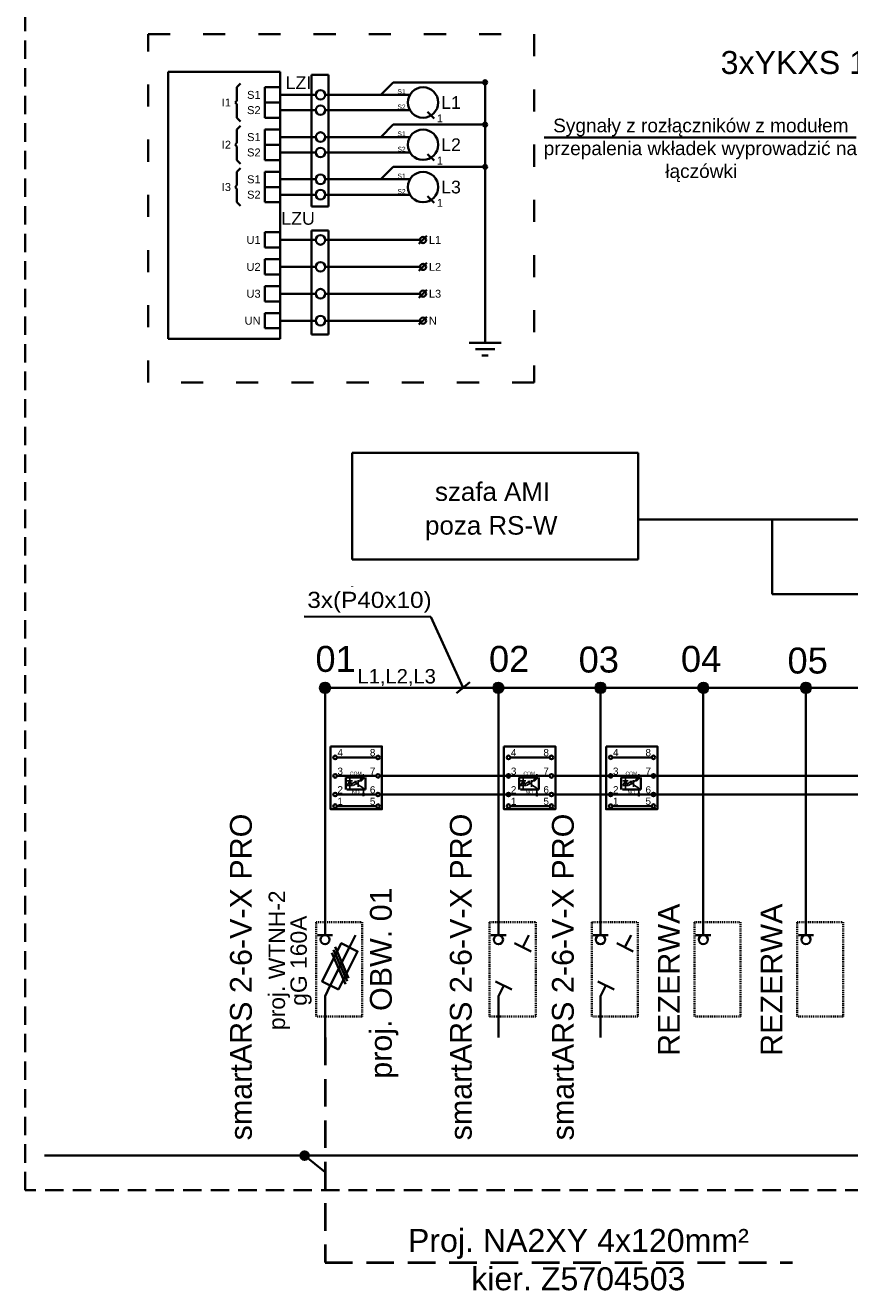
# Model space of a CAD drawing. Header units: millimetres. Extents: x -2674 to -2203, y -551 to -4.
# Tile 5 of 7: x -2478 to -2388, y -224 to -87. Entities that reach past the tile are written whole.
import ezdxf
from ezdxf import colors
from ezdxf.entities.mleader import LeaderData, LeaderLine
from ezdxf.enums import TextEntityAlignment as Align
from ezdxf.math import Vec2, Vec3

# ---------------------------------------------------------------- set-up
doc = ezdxf.new("R2010")
doc.units = ezdxf.units.MM
for name, pattern in [('_DROBNA', [12, 4, -8]), ('ACAD_ISO03W100', [30, 12, -18]), ('DASHED', [0.75, 0.5, -0.25]), ('DASHED2', [0.375, 0.25, -0.125]), ('DASHEDX2', [1.5, 1, -0.5]), ('Symbol_S', [0])]:
    doc.linetypes.add(name, pattern=pattern)
doc.layers.add('01 kabel nn', color=7, linetype='DASHEDX2', lineweight=35, true_color=0x007299)
doc.layers.add('02 urządzenia nn', color=7, linetype='Continuous', lineweight=35, true_color=0x007299)
doc.styles.add('100', font='Arial', dxfattribs={"height": 1})
doc.styles.add('62', font='Arial', dxfattribs={"height": 1})
doc.styles.add('Arial CE', font='ARIAL.TTF')
doc.styles.add('Arial h-40', font='ARIAL.TTF', dxfattribs={"height": 40})
doc.styles.get("Standard").update_dxf_attribs({"font": 'arial.ttf'})

msp = doc.modelspace()

# ---------------------------------------------------------------- hatches: boundary and pattern name
at = {"layer": '02 urządzenia nn'}
for points in [[(-2427.91, -93.07, -1), (-2428.35, -93.07, -1)], [(-2427.91, -97.66, -1), (-2428.35, -97.66, -1)], [(-2427.91, -102.26, -1), (-2428.35, -102.26, -1)]]:
    msp.add_hatch(color=256, dxfattribs=at).paths.add_polyline_path(points)
at = {"layer": '02 urządzenia nn', "linetype": 'Continuous'}
for points in [[(-2444.99, -158.89, 1), (-2446.08, -158.89, 1)], [(-2426.13, -158.89, 1), (-2427.22, -158.89, 1)], [(-2415.03, -158.89, 1), (-2416.12, -158.89, 1)], [(-2403.86, -158.89, 1), (-2404.95, -158.89, 1)], [(-2392.7, -158.89, 1), (-2393.79, -158.89, 1)]]:
    msp.add_hatch(color=256, dxfattribs=at).paths.add_polyline_path(points)
at = {"layer": '02 urządzenia nn'}
h = msp.add_hatch(color=256, dxfattribs=at)
edge = h.paths.add_edge_path()
edge.add_arc((-2441.37, -168.47), 0.097, 0, 360)
h = msp.add_hatch(color=256, dxfattribs=at)
edge = h.paths.add_edge_path()
edge.add_arc((-2422.51, -168.47), 0.097, 0, 360)
h = msp.add_hatch(color=256, dxfattribs=at)
edge = h.paths.add_edge_path()
edge.add_arc((-2411.41, -168.47), 0.097, 0, 360)
h = msp.add_hatch(color=256, dxfattribs=at)
edge = h.paths.add_edge_path()
edge.add_arc((-2441.37, -170.49), 0.097, 0, 360)
h = msp.add_hatch(color=256, dxfattribs=at)
edge = h.paths.add_edge_path()
edge.add_arc((-2422.51, -170.49), 0.097, 0, 360)
h = msp.add_hatch(color=256, dxfattribs=at)
edge = h.paths.add_edge_path()
edge.add_arc((-2411.41, -170.49), 0.097, 0, 360)
at = {"layer": '02 urządzenia nn', "ltscale": 2}
h = msp.add_hatch(color=256, dxfattribs=at)
edge = h.paths.add_edge_path()
edge.add_arc((-2447.76, -209.75), 0.577, -180, 180, ccw=False)

# ---------------------------------------------------------------- linework, layer by layer
at = {"layer": '01 kabel nn', "lineweight": 40, "ltscale": 3}
msp.add_line((-2445.54, -221.36), (-2394.7, -221.36), dxfattribs=at)
at = {"layer": '01 kabel nn', "lineweight": 40, "ltscale": 3, "elevation": 0}
msp.add_lwpolyline([(-2445.54, -196.92), (-2445.54, -221.36)], dxfattribs=at)
at = {"layer": '02 urządzenia nn', "linetype": 'ACAD_ISO03W100', "ltscale": 0.2}
for p, q in [((-2464.78, -87.84), (-2422.79, -87.84)), ((-2464.78, -125.7), (-2464.78, -87.84)), ((-2422.79, -87.84), (-2422.79, -125.7)), ((-2422.79, -125.7), (-2464.78, -125.7))]:
    msp.add_line(p, q, dxfattribs=at)
at = {"layer": '02 urządzenia nn'}
for p, q in [((-2462.58, -120.96), (-2462.58, -91.93)), ((-2462.58, -91.93), (-2450.42, -91.93)), ((-2450.42, -91.93), (-2450.42, -120.96)), ((-2455.11, -93.6), (-2454.72, -93.21)), ((-2447.02, -92.27), (-2445.15, -92.27)), ((-2447.02, -106.58), (-2447.02, -92.27)), ((-2445.15, -92.27), (-2445.15, -106.58)), ((-2439.48, -94.43), (-2438.12, -93.07)), ((-2438.12, -93.07), (-2428.13, -93.07)), ((-2428.13, -93.07), (-2428.13, -121.38)), ((-2455.11, -95.07), (-2455.11, -93.6)), ((-2452.08, -93.6), (-2452.08, -95.26)), ((-2450.42, -93.6), (-2452.08, -93.6)), ((-2450.42, -95.26), (-2450.42, -93.6)), ((-2447.76, -94.43), (-2450.42, -94.43)), ((-2447.76, -94.43), (-2446.55, -94.43)), ((-2445.52, -94.43), (-2444.31, -94.43)), ((-2444.31, -94.43), (-2436.31, -94.43)), ((-2455.3, -95.26), (-2455.11, -95.07)), ((-2455.11, -95.45), (-2455.3, -95.26)), ((-2455.11, -96.93), (-2455.11, -95.45)), ((-2452.08, -95.26), (-2450.42, -95.26)), ((-2452.08, -95.26), (-2452.08, -96.93)), ((-2450.42, -95.26), (-2452.08, -95.26)), ((-2450.42, -96.93), (-2450.42, -95.26)), ((-2447.76, -96.09), (-2450.42, -96.09)), ((-2447.76, -96.09), (-2446.55, -96.09)), ((-2445.52, -96.09), (-2444.31, -96.09)), ((-2444.31, -96.09), (-2436.31, -96.09)), ((-2434.39, -96.28), (-2433.68, -96.99)), ((-2454.72, -97.31), (-2455.11, -96.93)), ((-2452.08, -96.93), (-2450.42, -96.93)), ((-2439.48, -99.02), (-2438.12, -97.66)), ((-2438.12, -97.66), (-2428.13, -97.66)), ((-2455.11, -98.19), (-2454.72, -97.8)), ((-2455.11, -99.66), (-2455.11, -98.19)), ((-2452.08, -98.19), (-2452.08, -99.85)), ((-2450.42, -98.19), (-2452.08, -98.19)), ((-2450.42, -99.85), (-2450.42, -98.19)), ((-2447.76, -99.02), (-2450.42, -99.02)), ((-2447.76, -99.02), (-2446.55, -99.02)), ((-2445.52, -99.02), (-2444.31, -99.02)), ((-2444.31, -99.02), (-2436.31, -99.02)), ((-2455.3, -99.85), (-2455.11, -99.66)), ((-2455.11, -100.05), (-2455.3, -99.85)), ((-2455.11, -101.52), (-2455.11, -100.05)), ((-2452.08, -99.85), (-2452.08, -101.52)), ((-2450.42, -99.85), (-2452.08, -99.85)), ((-2452.08, -99.85), (-2450.42, -99.85)), ((-2450.42, -101.52), (-2450.42, -99.85)), ((-2387.78, -99.08), (-2421.72, -99.08)), ((-2454.72, -101.91), (-2455.11, -101.52)), ((-2452.08, -101.52), (-2450.42, -101.52)), ((-2447.76, -100.69), (-2450.42, -100.69)), ((-2447.76, -100.69), (-2446.55, -100.69)), ((-2445.52, -100.69), (-2444.31, -100.69)), ((-2444.31, -100.69), (-2436.31, -100.69)), ((-2434.39, -100.87), (-2433.68, -101.58)), ((-2455.11, -102.78), (-2454.72, -102.4)), ((-2455.11, -104.26), (-2455.11, -102.78)), ((-2452.08, -102.78), (-2452.08, -104.45)), ((-2450.42, -102.78), (-2452.08, -102.78)), ((-2450.42, -104.45), (-2450.42, -102.78)), ((-2439.48, -103.61), (-2438.12, -102.26)), ((-2438.12, -102.26), (-2428.13, -102.26)), ((-2455.3, -104.45), (-2455.11, -104.26)), ((-2455.11, -104.64), (-2455.3, -104.45)), ((-2452.08, -104.45), (-2450.42, -104.45)), ((-2452.08, -104.45), (-2452.08, -106.11)), ((-2450.42, -104.45), (-2452.08, -104.45)), ((-2447.76, -103.61), (-2450.42, -103.61)), ((-2450.42, -106.11), (-2450.42, -104.45)), ((-2447.76, -103.61), (-2446.55, -103.61)), ((-2445.52, -103.61), (-2444.31, -103.61)), ((-2444.31, -103.61), (-2436.31, -103.61)), ((-2455.11, -106.11), (-2455.11, -104.64)), ((-2447.76, -105.28), (-2450.42, -105.28)), ((-2447.76, -105.28), (-2446.55, -105.28)), ((-2445.52, -105.28), (-2444.31, -105.28)), ((-2444.31, -105.28), (-2436.31, -105.28)), ((-2434.39, -105.46), (-2433.68, -106.17)), ((-2454.72, -106.5), (-2455.11, -106.11)), ((-2452.08, -106.11), (-2450.42, -106.11)), ((-2445.15, -106.58), (-2447.02, -106.58)), ((-2452.08, -109.37), (-2452.08, -111.03)), ((-2450.42, -109.37), (-2452.08, -109.37)), ((-2450.42, -111.03), (-2450.42, -109.37)), ((-2447.02, -109.18), (-2445.15, -109.18)), ((-2447.02, -120.47), (-2447.02, -109.18)), ((-2445.15, -109.18), (-2445.15, -120.47)), ((-2435.32, -110.63), (-2434.45, -109.77)), ((-2452.08, -111.03), (-2450.42, -111.03)), ((-2447.76, -110.2), (-2450.42, -110.2)), ((-2447.76, -110.2), (-2446.55, -110.2)), ((-2445.52, -110.2), (-2444.31, -110.2)), ((-2444.31, -110.2), (-2435.22, -110.2)), ((-2452.08, -112.29), (-2452.08, -113.96)), ((-2450.42, -112.29), (-2452.08, -112.29)), ((-2450.42, -113.96), (-2450.42, -112.29)), ((-2435.32, -113.56), (-2434.45, -112.69)), ((-2452.08, -113.96), (-2450.42, -113.96)), ((-2447.76, -113.13), (-2450.42, -113.13)), ((-2447.76, -113.13), (-2446.55, -113.13)), ((-2445.52, -113.13), (-2444.31, -113.13)), ((-2444.31, -113.13), (-2435.22, -113.13)), ((-2452.08, -115.22), (-2452.08, -116.89)), ((-2450.42, -115.22), (-2452.08, -115.22)), ((-2450.42, -116.89), (-2450.42, -115.22)), ((-2452.08, -116.89), (-2450.42, -116.89)), ((-2447.76, -116.05), (-2450.42, -116.05)), ((-2447.76, -116.05), (-2446.55, -116.05)), ((-2445.52, -116.05), (-2444.31, -116.05)), ((-2444.31, -116.05), (-2435.22, -116.05)), ((-2435.32, -116.49), (-2434.45, -115.62)), ((-2452.08, -118.15), (-2452.08, -119.81)), ((-2450.42, -118.15), (-2452.08, -118.15)), ((-2450.42, -119.81), (-2450.42, -118.15)), ((-2447.76, -118.98), (-2450.42, -118.98)), ((-2447.76, -118.98), (-2446.55, -118.98)), ((-2445.52, -118.98), (-2444.31, -118.98)), ((-2444.31, -118.98), (-2435.22, -118.98)), ((-2435.32, -119.41), (-2434.45, -118.55)), ((-2450.42, -120.96), (-2462.58, -120.96)), ((-2452.08, -119.81), (-2450.42, -119.81)), ((-2445.15, -120.47), (-2447.02, -120.47)), ((-2429.86, -121.38), (-2426.4, -121.38)), ((-2429.17, -122.07), (-2427.09, -122.07)), ((-2428.48, -122.77), (-2427.78, -122.77)), ((-2442.57, -133.33), (-2411.49, -133.33)), ((-2442.57, -144.96), (-2442.57, -133.33)), ((-2411.49, -133.33), (-2411.49, -144.96)), ((-2383.01, -140.59), (-2411.49, -140.59)), ((-2396.91, -148.7), (-2396.91, -140.59)), ((-2411.49, -144.96), (-2442.57, -144.96)), ((-2442.57, -147.86), (-2442.57, -147.85)), ((-2383.01, -148.7), (-2396.91, -148.7)), ((-2434.03, -151.16), (-2447.79, -151.15)), ((-2430.52, -158.89), (-2434.03, -151.16)), ((-2445.54, -158.89), (-2358.93, -158.89)), ((-2445.54, -185.77), (-2445.54, -158.89)), ((-2426.68, -185.77), (-2426.68, -158.89)), ((-2415.58, -180.55), (-2415.58, -158.89)), ((-2404.41, -180.55), (-2404.41, -158.89)), ((-2393.24, -180.55), (-2393.24, -158.89)), ((-2414.29, -166.45, -6267351.59), (-2410.01, -166.45, -6267351.59)), ((-2444.25, -166.46, -6267351.59), (-2439.97, -166.46, -6267351.59)), ((-2425.39, -166.46, -6267351.59), (-2421.11, -166.46, -6267351.59)), ((-2444.25, -168.47, -6267351.59), (-2439.97, -168.47, -6267351.59)), ((-2439.58, -168.47, -6267351.59), (-2422, -168.47, -6267351.59)), ((-2425.39, -168.47, -6267351.59), (-2421.11, -168.47, -6267351.59)), ((-2420.72, -168.47, -6267351.59), (-2403.14, -168.47, -6267351.59)), ((-2414.29, -168.47, -6267351.59), (-2410.01, -168.47, -6267351.59)), ((-2406.5, -168.47, -6267351.59), (-2401.83, -168.47, -6267351.59)), ((-2401.83, -168.47, -6267351.59), (-2384.25, -168.47, -6267351.59)), ((-2444.25, -170.49, -6267351.59), (-2439.97, -170.49, -6267351.59)), ((-2439.58, -170.49, -6267351.59), (-2422, -170.49, -6267351.59)), ((-2425.39, -170.49, -6267351.59), (-2421.11, -170.49, -6267351.59)), ((-2420.72, -170.49, -6267351.59), (-2403.14, -170.49, -6267351.59)), ((-2414.29, -170.49, -6267351.59), (-2410.01, -170.49, -6267351.59)), ((-2406.5, -170.49, -6267351.59), (-2401.83, -170.49, -6267351.59)), ((-2401.83, -170.49, -6267351.59), (-2384.25, -170.49, -6267351.59)), ((-2445.54, -176.96), (-2445.54, -171.75)), ((-2444.25, -171.75, -6267351.59), (-2439.97, -171.75, -6267351.59)), ((-2426.68, -176.96), (-2426.68, -171.75)), ((-2425.39, -171.75, -6267351.59), (-2421.11, -171.75, -6267351.59)), ((-2414.29, -171.75, -6267351.59), (-2410.01, -171.75, -6267351.59)), ((-2415.58, -185.77), (-2415.58, -180.55)), ((-2404.41, -185.77), (-2404.41, -180.55)), ((-2393.24, -185.77), (-2393.24, -180.55)), ((-2444.71, -185.77), (-2446.37, -185.77)), ((-2442.22, -185.77), (-2442.89, -187.1)), ((-2425.85, -185.77), (-2427.51, -185.77)), ((-2423.14, -187.55), (-2424.92, -186.66)), ((-2423.36, -185.77), (-2424.03, -187.1)), ((-2414.75, -185.77), (-2416.41, -185.77)), ((-2412.04, -187.55), (-2413.82, -186.66)), ((-2412.26, -185.77), (-2412.93, -187.1)), ((-2403.58, -185.77), (-2405.24, -185.77)), ((-2392.41, -185.77), (-2394.07, -185.77)), ((-2426.99, -190.81), (-2425.21, -191.7)), ((-2415.89, -190.81), (-2414.11, -191.7)), ((-2444.97, -191.26), (-2445.54, -192.4)), ((-2445.54, -192.4), (-2445.54, -196.92)), ((-2426.1, -191.26), (-2426.68, -192.4)), ((-2426.68, -192.4), (-2426.68, -196.92)), ((-2415, -191.26), (-2415.58, -192.4)), ((-2415.58, -192.4), (-2415.58, -196.92)), ((-2322.75, -209.75), (-2476.03, -209.75)), ((-2310.46, -209.75), (-2458.49, -209.75))]:
    msp.add_line(p, q, dxfattribs=at)
at = {"layer": '02 urządzenia nn', "linetype": 'Continuous'}
msp.add_line((-2429.8, -158.29), (-2431.24, -159.49), dxfattribs=at)
at = {"layer": '02 urządzenia nn', "linetype": 'Symbol_S', "lineweight": 25}
for p, q in [((-2443.13, -168.99, -6267351.59), (-2442.55, -168.99, -6267351.59)), ((-2442.84, -168.74, -6267351.59), (-2442.84, -168.99, -6267351.59)), ((-2442.84, -169.5, -6267351.59), (-2442.84, -168.99, -6267351.59)), ((-2442.3, -169.15, -6267351.59), (-2442.59, -169.31, -6267351.59)), ((-2442.11, -169.04, -6267351.59), (-2442.34, -169.08, -6267351.59)), ((-2442.34, -169.08, -6267351.59), (-2442.27, -169.21, -6267351.59)), ((-2442.27, -169.21, -6267351.59), (-2442.11, -169.04, -6267351.59)), ((-2441.95, -169.65, -6267351.59), (-2441.95, -168.92, -6267351.59)), ((-2441.95, -169.1, -6267351.59), (-2441.66, -168.92, -6267351.59)), ((-2441.37, -168.78, -6267351.59), (-2441.37, -168.47, -6267351.59)), ((-2424.27, -168.99, -6267351.59), (-2423.69, -168.99, -6267351.59)), ((-2423.98, -168.74, -6267351.59), (-2423.98, -168.99, -6267351.59)), ((-2423.98, -169.5, -6267351.59), (-2423.98, -168.99, -6267351.59)), ((-2423.44, -169.15, -6267351.59), (-2423.72, -169.31, -6267351.59)), ((-2423.25, -169.04, -6267351.59), (-2423.48, -169.08, -6267351.59)), ((-2423.48, -169.08, -6267351.59), (-2423.4, -169.21, -6267351.59)), ((-2423.4, -169.21, -6267351.59), (-2423.25, -169.04, -6267351.59)), ((-2423.09, -169.65, -6267351.59), (-2423.09, -168.92, -6267351.59)), ((-2423.09, -169.1, -6267351.59), (-2422.8, -168.92, -6267351.59)), ((-2422.51, -168.78, -6267351.59), (-2422.51, -168.47, -6267351.59)), ((-2413.17, -168.99, -6267351.59), (-2412.59, -168.99, -6267351.59)), ((-2412.88, -168.74, -6267351.59), (-2412.88, -168.99, -6267351.59)), ((-2412.88, -169.5, -6267351.59), (-2412.88, -168.99, -6267351.59)), ((-2412.34, -169.15, -6267351.59), (-2412.62, -169.31, -6267351.59)), ((-2412.15, -169.04, -6267351.59), (-2412.38, -169.08, -6267351.59)), ((-2412.38, -169.08, -6267351.59), (-2412.3, -169.21, -6267351.59)), ((-2412.3, -169.21, -6267351.59), (-2412.15, -169.04, -6267351.59)), ((-2411.99, -169.65, -6267351.59), (-2411.99, -168.92, -6267351.59)), ((-2411.99, -169.1, -6267351.59), (-2411.7, -168.92, -6267351.59)), ((-2411.41, -168.77, -6267351.59), (-2411.41, -168.47, -6267351.59)), ((-2442.84, -169.5, -6267351.59), (-2442.84, -169.86, -6267351.59)), ((-2442.19, -169.34, -6267351.59), (-2442.48, -169.5, -6267351.59)), ((-2442, -169.23, -6267351.59), (-2442.23, -169.27, -6267351.59)), ((-2442.23, -169.27, -6267351.59), (-2442.16, -169.4, -6267351.59)), ((-2442.16, -169.4, -6267351.59), (-2442, -169.23, -6267351.59)), ((-2441.37, -170.49, -6267351.59), (-2441.37, -169.8, -6267351.59)), ((-2423.98, -169.5, -6267351.59), (-2423.98, -169.86, -6267351.59)), ((-2423.33, -169.34, -6267351.59), (-2423.62, -169.5, -6267351.59)), ((-2423.14, -169.23, -6267351.59), (-2423.37, -169.27, -6267351.59)), ((-2423.37, -169.27, -6267351.59), (-2423.3, -169.4, -6267351.59)), ((-2423.3, -169.4, -6267351.59), (-2423.14, -169.23, -6267351.59)), ((-2422.51, -170.49, -6267351.59), (-2422.51, -169.8, -6267351.59)), ((-2412.88, -169.5, -6267351.59), (-2412.88, -169.86, -6267351.59)), ((-2412.23, -169.33, -6267351.59), (-2412.52, -169.5, -6267351.59)), ((-2412.04, -169.23, -6267351.59), (-2412.27, -169.27, -6267351.59)), ((-2412.27, -169.27, -6267351.59), (-2412.2, -169.4, -6267351.59)), ((-2412.2, -169.4, -6267351.59), (-2412.04, -169.23, -6267351.59)), ((-2411.41, -170.49, -6267351.59), (-2411.41, -169.79, -6267351.59))]:
    msp.add_line(p, q, dxfattribs=at)
at = {"layer": '02 urządzenia nn', "color": 1}
for p, q in [((-2444.45, -187.04), (-2442.97, -190.45)), ((-2442.89, -187.1), (-2444.97, -191.26)), ((-2444.78, -187.7), (-2443.3, -191.11)), ((-2444.62, -187.38), (-2443.14, -190.79))]:
    msp.add_line(p, q, dxfattribs=at)
at = {"layer": '02 urządzenia nn', "ltscale": 2}
msp.add_line((-2447.76, -209.75, 0), (-2445.54, -211.55, 0), dxfattribs=at)
at = {"layer": '02 urządzenia nn', "linetype": 'DASHED', "ltscale": 4}
msp.add_lwpolyline([(-2478.13, -84.61), (-2305.97, -84.61), (-2305.97, -213.52), (-2478.13, -213.52)], close=True, dxfattribs=at)
at = {"layer": '02 urządzenia nn', "elevation": 0}
for points in [[(-2444.94, -165.27), (-2439.36, -165.27), (-2439.36, -172.1), (-2444.94, -172.1)], [(-2426.08, -165.27), (-2420.49, -165.27), (-2420.49, -172.1), (-2426.08, -172.1)]]:
    msp.add_lwpolyline(points, close=True, dxfattribs=at)
at = {"layer": '02 urządzenia nn'}
msp.add_lwpolyline([(-2414.98, -165.27), (-2409.39, -165.27), (-2409.39, -172.09), (-2414.98, -172.09)], close=True, dxfattribs=at)
at = {"layer": '02 urządzenia nn', "linetype": '_DROBNA', "ltscale": 0.5, "elevation": 201861.44}
for points in [[(-2443.29, -168.64), (-2441.15, -168.64), (-2441.15, -169.95), (-2443.29, -169.95)], [(-2424.43, -168.64), (-2422.29, -168.64), (-2422.29, -169.95), (-2424.43, -169.95)], [(-2413.33, -168.64), (-2411.19, -168.64), (-2411.19, -169.95), (-2413.33, -169.95)]]:
    msp.add_lwpolyline(points, close=True, dxfattribs=at)
at = {"layer": '02 urządzenia nn', "linetype": 'Symbol_S', "lineweight": 25, "elevation": -6267351.59}
for points in [[(-2443.13, -169.5), (-2442.55, -169.5), (-2442.84, -168.99), (-2443.13, -169.5)], [(-2441.37, -168.78), (-2441.62, -169.03), (-2441.7, -168.85), (-2441.37, -168.78)], [(-2424.27, -169.5), (-2423.69, -169.5), (-2423.98, -168.99), (-2424.27, -169.5)], [(-2422.51, -168.78), (-2422.76, -169.03), (-2422.83, -168.85), (-2422.51, -168.78)], [(-2413.17, -169.5), (-2412.59, -169.5), (-2412.88, -168.99), (-2413.17, -169.5)], [(-2411.41, -168.77), (-2411.66, -169.03), (-2411.73, -168.85), (-2411.41, -168.77)], [(-2441.95, -169.43), (-2441.95, -169.43), (-2441.37, -169.8)], [(-2423.09, -169.43), (-2423.09, -169.43), (-2422.51, -169.8)], [(-2411.99, -169.43), (-2411.99, -169.43), (-2411.41, -169.79)]]:
    msp.add_lwpolyline(points, dxfattribs=at)
at = {"layer": '02 urządzenia nn', "linetype": 'DASHED2', "ltscale": 0.1, "elevation": 0}
for points in [[(-2446.5, -184.38), (-2441.49, -184.38), (-2441.49, -194.63), (-2446.5, -194.63)], [(-2427.64, -184.38), (-2422.63, -184.38), (-2422.63, -194.63), (-2427.64, -194.63)]]:
    msp.add_lwpolyline(points, close=True, dxfattribs=at)
at = {"layer": '02 urządzenia nn', "linetype": 'DASHED2', "ltscale": 0.1}
for points in [[(-2416.54, -184.37), (-2411.53, -184.37), (-2411.53, -194.63), (-2416.54, -194.63)], [(-2405.37, -184.37), (-2400.36, -184.37), (-2400.36, -194.63), (-2405.37, -194.63)], [(-2394.21, -184.37), (-2389.19, -184.37), (-2389.19, -194.63), (-2394.21, -194.63)]]:
    msp.add_lwpolyline(points, close=True, dxfattribs=at)
at = {"layer": '02 urządzenia nn', "color": 1, "elevation": 0}
msp.add_lwpolyline([(-2444.08, -191.7), (-2442, -187.55), (-2443.78, -186.66), (-2445.86, -190.81), (-2444.08, -191.7)], dxfattribs=at)
at = {"layer": '02 urządzenia nn'}
for centre, radius in [((-2428.13, -93.07), 0.22), ((-2446.03, -94.43), 0.518), ((-2434.88, -95.26), 1.65), ((-2446.03, -96.09), 0.518), ((-2428.13, -97.66), 0.22), ((-2446.03, -99.02), 0.518), ((-2434.88, -99.85), 1.65), ((-2446.03, -100.69), 0.518), ((-2446.03, -103.61), 0.518), ((-2434.88, -104.45), 1.65), ((-2428.13, -102.26), 0.22), ((-2446.03, -105.28), 0.518), ((-2446.03, -110.2), 0.518), ((-2434.88, -110.2), 0.336), ((-2446.03, -113.13), 0.518), ((-2434.88, -113.13), 0.336), ((-2446.03, -116.05), 0.518), ((-2434.88, -116.05), 0.336), ((-2446.03, -118.98), 0.518), ((-2434.88, -118.98), 0.336), ((-2444.44, -166.46, -6267351.59), 0.194), ((-2439.78, -166.46, -6267351.59), 0.194), ((-2425.58, -166.46, -6267351.59), 0.194), ((-2420.92, -166.46, -6267351.59), 0.194), ((-2414.48, -166.45, -6267351.59), 0.194), ((-2409.82, -166.45, -6267351.59), 0.194), ((-2444.44, -168.47, -6267351.59), 0.194), ((-2441.37, -168.47, -6267351.59), 0.097), ((-2439.78, -168.47, -6267351.59), 0.194), ((-2425.58, -168.47, -6267351.59), 0.194), ((-2422.51, -168.47, -6267351.59), 0.097), ((-2420.92, -168.47, -6267351.59), 0.194), ((-2414.48, -168.47, -6267351.59), 0.194), ((-2411.41, -168.47, -6267351.59), 0.097), ((-2409.82, -168.47, -6267351.59), 0.194), ((-2444.44, -170.49, -6267351.59), 0.194), ((-2441.37, -170.49, -6267351.59), 0.097), ((-2439.78, -170.49, -6267351.59), 0.194), ((-2425.58, -170.49, -6267351.59), 0.194), ((-2422.51, -170.49, -6267351.59), 0.097), ((-2420.92, -170.49, -6267351.59), 0.194), ((-2414.48, -170.49, -6267351.59), 0.194), ((-2411.41, -170.49, -6267351.59), 0.097), ((-2409.82, -170.49, -6267351.59), 0.194), ((-2444.44, -171.75, -6267351.59), 0.194), ((-2439.78, -171.75, -6267351.59), 0.194), ((-2425.58, -171.75, -6267351.59), 0.194), ((-2420.92, -171.75, -6267351.59), 0.194), ((-2414.48, -171.75, -6267351.59), 0.194), ((-2409.82, -171.75, -6267351.59), 0.194), ((-2445.54, -186.27), 0.498), ((-2426.68, -186.27), 0.498), ((-2415.58, -186.26), 0.498), ((-2404.41, -186.26), 0.498), ((-2393.24, -186.26), 0.498)]:
    msp.add_circle(centre, radius, dxfattribs=at)
at = {"layer": '02 urządzenia nn', "linetype": 'Continuous'}
for centre in [(-2445.54, -158.89), (-2426.68, -158.89), (-2415.58, -158.89), (-2404.41, -158.89), (-2393.24, -158.89)]:
    msp.add_circle(centre, 0.546, dxfattribs=at)

# ---------------------------------------------------------------- texts
at = {"layer": '02 urządzenia nn'}
for s, height, p in [('LZI', 1.382, (-2449.82, -93.11)), ('S1', 0.518, (-2437.66, -94.07)), ('L1', 1.382, (-2432.91, -95.26)), ('S2', 0.518, (-2437.66, -95.74)), ('1', 0.854, (-2433.38, -96.99)), ('S1', 0.518, (-2437.66, -98.67)), ('S2', 0.518, (-2437.66, -100.33)), ('L2', 1.382, (-2432.91, -99.85)), ('1', 0.854, (-2433.38, -101.58)), ('S1', 0.518, (-2437.66, -103.26)), ('L3', 1.382, (-2432.91, -104.45)), ('S2', 0.518, (-2437.66, -104.93)), ('1', 0.854, (-2433.38, -106.17)), ('LZU', 1.382, (-2450.29, -107.86)), ('L1', 0.854, (-2434.24, -110.2)), ('L2', 0.854, (-2434.24, -113.13)), ('L3', 0.854, (-2434.24, -116.05)), ('N', 0.854, (-2434.24, -118.98))]:
    msp.add_text(s, height=height, dxfattribs=at).set_placement(p, align=Align.MIDDLE_LEFT)
for s, p in [('I1', (-2455.76, -95.26)), ('S1', (-2452.54, -94.43)), ('S2', (-2452.54, -96.09)), ('S1', (-2452.54, -99.02)), ('I2', (-2455.76, -99.85)), ('S2', (-2452.54, -100.69)), ('S1', (-2452.54, -103.61)), ('I3', (-2455.76, -104.45)), ('S2', (-2452.54, -105.28)), ('U1', (-2452.54, -110.2)), ('U2', (-2452.54, -113.13)), ('U3', (-2452.54, -116.05)), ('UN', (-2452.54, -118.98))]:
    msp.add_text(s, height=0.864, dxfattribs=at).set_placement(p, align=Align.MIDDLE_RIGHT)
for s, height, style, p in [('Sygnały z rozłączników z modułem', 1.4826, 'Arial h-40', (-2420.73, -98.5)), ('przepalenia wkładek wyprowadzić na', 1.4826, 'Arial h-40', (-2421.76, -100.98)), ('łączówki', 1.483, 'Arial h-40', (-2408.54, -103.46)), ('01', 2.823, '100', (-2446.58, -157.16)), ('02', 2.823, '100', (-2427.71, -157.16)), ('03', 2.823, '100', (-2417.96, -157.23)), ('04', 2.823, '100', (-2406.84, -157.16)), ('05', 2.823, '100', (-2395.25, -157.34)), ('L1,L2,L3', 1.568, 'Arial CE', (-2442.01, -158.42))]:
    msp.add_text(s, height=height, dxfattribs=dict(at, style=style)).set_placement(p)
at = {"layer": '02 urządzenia nn', "linetype": 'Continuous'}
for s, p in [('szafa AMI', (-2433.58, -138.57)), ('poza RS-W', (-2434.66, -142.24))]:
    msp.add_text(s, height=2.016, dxfattribs=at).set_placement(p)
at = {"layer": '02 urządzenia nn', "style": '62', "width": 1.077063}
msp.add_text('3x(P40x10)', height=1.757, dxfattribs=at).set_placement((-2447.46, -150.21))
at = {"layer": '02 urządzenia nn'}
for s, p in [('4', (-2444.19, -166.32, -6267351.59)), ('4', (-2425.33, -166.32, -6267351.59)), ('4', (-2414.23, -166.32, -6267351.59)), ('3', (-2444.19, -168.34, -6267351.59)), ('3', (-2425.33, -168.34, -6267351.59)), ('3', (-2414.23, -168.34, -6267351.59)), ('2', (-2444.19, -170.36, -6267351.59)), ('2', (-2425.33, -170.36, -6267351.59)), ('2', (-2414.23, -170.36, -6267351.59)), ('1', (-2444.19, -171.62, -6267351.59)), ('1', (-2425.33, -171.62, -6267351.59)), ('1', (-2414.23, -171.61, -6267351.59))]:
    msp.add_text(s, height=0.776, dxfattribs=at).set_placement(p)
for s, p in [('8', (-2440.06, -166.32, -6267351.59)), ('8', (-2421.19, -166.32, -6267351.59)), ('8', (-2410.09, -166.32, -6267351.59)), ('7', (-2440.06, -168.34, -6267351.59)), ('7', (-2421.19, -168.34, -6267351.59)), ('7', (-2410.09, -168.34, -6267351.59)), ('6', (-2440.06, -170.36, -6267351.59)), ('6', (-2421.19, -170.36, -6267351.59)), ('6', (-2410.09, -170.36, -6267351.59)), ('5', (-2440.06, -171.62, -6267351.59)), ('5', (-2421.19, -171.62, -6267351.59)), ('5', (-2410.09, -171.61, -6267351.59))]:
    msp.add_text(s, height=0.776, dxfattribs=at).set_placement(p, align=Align.RIGHT)
for s, p in [('COM', (-2442.19, -168.4, -6267351.59)), ('COM', (-2423.33, -168.4, -6267351.59)), ('COM', (-2412.23, -168.4, -6267351.59)), ('NO', (-2442.19, -170.42, -6267351.59)), ('NO', (-2423.33, -170.42, -6267351.59)), ('NO', (-2412.23, -170.42, -6267351.59))]:
    msp.add_text(s, height=0.388, dxfattribs=at).set_placement(p, align=Align.CENTER)
at = {"layer": '02 urządzenia nn', "style": '100'}
for s, height, p in [('smartARS 2-6-V-X PRO', 2.3711, (-2453.5, -208.09, 656.57)), ('smartARS 2-6-V-X PRO', 2.3711, (-2429.59, -208.09, 656.57)), ('smartARS 2-6-V-X PRO', 2.3711, (-2418.49, -208.09, 656.57)), ('proj. OBW. 01', 2.3711, (-2438.28, -201.39, 656.57)), ('REZERWA', 2.371, (-2406.97, -198.91, 656.57)), ('REZERWA', 2.371, (-2395.81, -198.91, 656.57))]:
    msp.add_text(s, height=height, rotation=90, dxfattribs=at).set_placement(p)
at = {"layer": '02 urządzenia nn', "color": 1, "style": 'Arial CE'}
for s, height, p in [('proj. WTNH-2', 1.7783, (-2449.89, -196.1)), ('gG 160A', 1.778, (-2447.52, -193.46))]:
    msp.add_text(s, height=height, rotation=90, dxfattribs=at).set_placement(p)
at = {"layer": '02 urządzenia nn', "linetype": 'Continuous', "insert": (-2417.99, -217.72), "char_height": 2.5, "width": 49.8831, "attachment_point": 2}
msp.add_mtext('Proj. {\\A1;NA2XY} 4x120mm²\\Pkier. {\\A1;Z5704503}', dxfattribs=at)

# ---------------------------------------------------------------- leaders
at = {"layer": '02 urządzenia nn'}
ml = msp.add_multileader_mtext('Standard', dxfattribs=at)
ml.set_content(' 3xYKXS 1x240mm{\\W0.75;\\A1;\\C256;{\\H0.7x;\\S2^ ;}}')
ml.set_leader_properties()
ml.build(insert=Vec2(0, 0))
ml.multileader.update_dxf_attribs({"dogleg_length": 1.11, "arrow_head_size": 1.9})
ctx = ml.context
ctx.base_point, ctx.char_height, ctx.arrow_head_size, ctx.landing_gap_size, ctx.plane_origin = Vec3(-2405.11, -89.25), 2.5, 1.9, 1.9, Vec3(-2445.58, -88.52)
ctx.text_align_type = 2
notes = []
notes.append((ctx, [(0, (1, 1, 0), (-2369.18, -89.25), (-1, 0), 1.11, [(0, [(-2358.93, -91.79)], 0, [])])]))
ctx.mtext.insert, ctx.mtext.alignment, ctx.mtext.flow_direction = Vec3(-2372.19, -87.96), 3, 5
for ctx, leaders in notes:
    for number, flags, end, landing, length, lines in leaders:
        leader = LeaderData()
        leader.index, (leader.has_last_leader_line, leader.has_dogleg_vector, leader.attachment_direction) = number, flags
        leader.last_leader_point, leader.dogleg_vector, leader.dogleg_length = Vec3(end), Vec3(landing), length
        for number, points, colour, breaks in lines:
            line = LeaderLine()
            line.index, line.vertices, line.color, line.breaks = number, Vec3.list(points), colors.encode_raw_color(colour), breaks
            leader.lines.append(line)
        ctx.leaders.append(leader)

doc.saveas('drawing.dxf')
